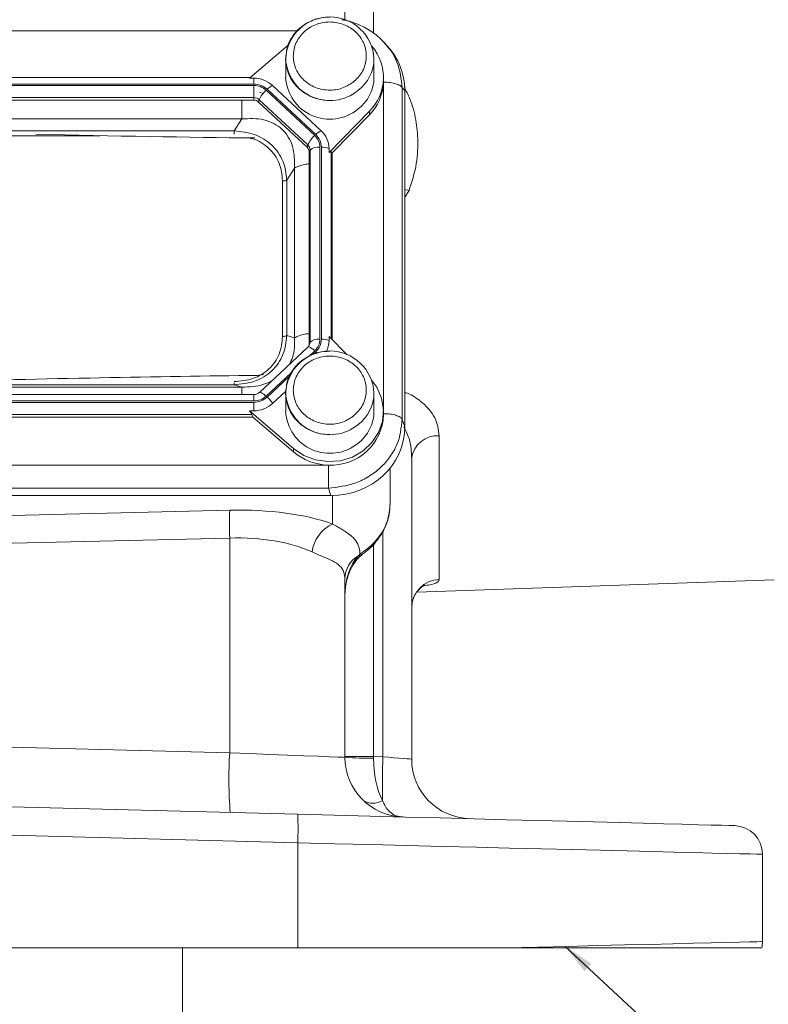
# Model space of a CAD drawing. Header units: inches. Extents: x 0.3 to 33.9, y 0.2 to 21.7.
# Tile 4 of 19: x 8.5 to 11.7, y 5.2 to 9.4. Entities that reach past the tile are written whole.
import ezdxf

# ---------------------------------------------------------------- set-up
doc = ezdxf.new("R2010")
doc.units = ezdxf.units.IN
doc.header["$MEASUREMENT"] = 0
doc.layers.add('SLD-0', color=7, linetype='Continuous', lineweight=15)
doc.dimstyles.new('SLDDIMSTYLE2', dxfattribs={"dimtxt": 0, "dimasz": 0.13, "dimexe": 0, "dimexo": 0.0625, "dimgap": 0, "dimtad": 0, "dimtih": 1, "dimtoh": 1, "dimdec": 0, "dimrnd": 1e-09, "dimzin": 0, "dimdsep": 46, "dimtxsty": 'Standard', "dimsah": 1, "dimcen": 0.09, "dimadec": 0, "dimazin": 0, "dimtfac": 0.13, "dimtdec": 0, "dimtofl": 0, "dimtmove": 0, "dimatfit": 3, "dimfxl": 1, "dimfrac": 2, "dimtolj": 1, "dimtzin": 0, "dimarcsym": 0})

msp = doc.modelspace()

# ---------------------------------------------------------------- linework, layer by layer
at = {"color": 8, "linetype": 'Continuous', "lineweight": 15}
for p, q in [((10.0296, 9.3144), (10.0296, 10.598)), ((9.7098, 9.3251), (6.6066, 9.3251)), ((10.0708, 7.7375), (10.0708, 9.1069)), ((8.8828, 8.8849), (7.4351, 8.8849)), ((9.8519, 8.0341), (9.8519, 8.8176)), ((10.1599, 8.6274), (10.1779, 8.6553)), ((9.759, 7.9612), (9.7827, 7.9834)), ((9.7755, 7.9685), (9.7871, 7.9793)), ((9.5795, 7.7936), (9.6841, 7.8913)), ((9.5838, 7.7895), (9.6761, 7.8757)), ((9.5272, 7.7734), (9.5272, 7.8003)), ((9.8577, 7.377), (9.8577, 7.2573)), ((10.0683, 7.229), (10.0683, 6.2819)), ((10.0296, 6.2829), (10.0296, 7.1733))]:
    msp.add_line(p, q, dxfattribs=at)
at = {"color": 7, "linetype": 'Continuous', "lineweight": 15}
for p, q in [((9.909, 9.3701), (9.909, 9.6186)), ((9.6715, 9.2653), (9.5093, 9.1265)), ((10.0742, 9.2741), (10.0692, 9.2798)), ((10.0867, 9.2626), (10.0753, 9.2751)), ((9.661, 9.2077), (9.661, 9.1296)), ((10.031, 9.1296), (10.031, 9.2077)), ((9.512, 9.1288), (6.8049, 9.1288)), ((9.5093, 9.1265), (9.5272, 9.1265)), ((9.5272, 9.1265), (9.5272, 9.1018)), ((10.071, 9.1152), (10.071, 9.1296)), ((9.5272, 9.1018), (6.7897, 9.1018)), ((9.5272, 9.0961), (6.7897, 9.0961)), ((9.5272, 9.0451), (9.5272, 9.0961)), ((9.7871, 8.8902), (9.5838, 9.08)), ((9.8098, 8.906), (9.6065, 9.0958)), ((10.0709, 9.11), (10.071, 9.1152)), ((10.1496, 7.6964), (10.1496, 9.0863)), ((10.1599, 9.0749), (10.1496, 9.0863)), ((9.5272, 9.0451), (6.7897, 9.0451)), ((9.5272, 9.0345), (9.5272, 9.0451)), ((9.5666, 9.0623), (9.5508, 9.0674)), ((9.7827, 8.8861), (9.5795, 9.0759)), ((10.1599, 7.6656), (10.1599, 9.0749)), ((9.5272, 9.0345), (6.7897, 9.0345)), ((9.5477, 9.0265), (9.5502, 9.0362)), ((9.751, 8.8368), (9.5477, 9.0265)), ((9.7535, 8.8464), (9.5502, 9.0362)), ((9.8427, 8.8153), (10.0118, 8.9876)), ((9.8555, 8.814), (10.0118, 8.9733)), ((10.0118, 8.9876), (10.0118, 8.9733)), ((9.477, 8.9555), (6.8399, 8.9555)), ((9.445, 8.9057), (9.477, 8.9555)), ((9.445, 8.9057), (6.8719, 8.9057)), ((9.751, 8.8368), (9.7535, 8.8464)), ((9.8044, 8.0322), (9.8044, 8.8373)), ((9.8105, 8.0322), (9.8105, 8.8373)), ((9.7595, 8.8176), (9.763, 8.8249)), ((9.7595, 8.0125), (9.7595, 8.8176)), ((9.763, 8.0197), (9.763, 8.8249)), ((9.8427, 8.8153), (9.8427, 8.8319)), ((9.8555, 8.814), (9.8519, 8.8176)), ((9.8555, 8.0304), (9.8555, 8.814)), ((9.6658, 8.6995), (9.6979, 8.7493)), ((9.6979, 8.0378), (9.6979, 8.7493)), ((9.6477, 8.044), (9.6477, 8.6957)), ((9.6658, 8.0478), (9.6658, 8.6995)), ((9.6658, 8.0478), (9.6979, 8.0378)), ((9.76, 8.0069), (9.7576, 7.9998)), ((9.7599, 8.0067), (9.7594, 8.0058)), ((9.7595, 8.0125), (9.763, 8.0197)), ((9.8427, 8.0434), (9.8427, 8.0268)), ((9.9185, 7.9662), (9.8427, 8.0434)), ((9.7541, 7.999), (9.5508, 7.8092)), ((9.5415, 7.8804), (9.5684, 7.8849)), ((6.8719, 7.8416), (9.445, 7.8416)), ((8.8416, 7.8697), (8.813, 7.8692)), ((9.477, 7.8316), (9.445, 7.8416)), ((9.5272, 7.8003), (6.7897, 7.8003)), ((6.8399, 7.8316), (9.477, 7.8316)), ((9.6065, 7.7629), (9.6611, 7.8139)), ((9.661, 7.8073), (9.661, 7.7292)), ((10.031, 7.7292), (10.031, 7.8073)), ((6.7897, 7.7734), (9.5272, 7.7734)), ((6.7897, 7.7676), (9.5272, 7.7676)), ((9.5272, 7.7676), (9.5272, 7.7322)), ((9.5093, 7.7322), (9.694, 7.5743)), ((9.5272, 7.7322), (9.5093, 7.7322)), ((10.071, 7.7148), (10.071, 7.7292)), ((6.7936, 7.706), (9.5233, 7.706)), ((6.7975, 7.7166), (9.5194, 7.7166)), ((9.5194, 7.7166), (9.5233, 7.706)), ((9.694, 7.56), (9.5233, 7.706)), ((10.1496, 7.6964), (10.1599, 7.6656)), ((10.3048, 7.0249), (10.3048, 7.6278)), ((9.694, 7.5743), (9.694, 7.56)), ((10.189, 6.2724), (10.189, 7.5339)), ((6.4799, 7.505), (9.837, 7.505)), ((10.099, 7.4836), (10.099, 7.4923)), ((10.099, 7.3433), (10.099, 7.4836)), ((6.4766, 7.4077), (9.8403, 7.4077)), ((9.8507, 7.3769), (9.8403, 7.4077)), ((6.4662, 7.3769), (9.8507, 7.3769)), ((9.4264, 7.3156), (8.159, 7.2852)), ((8.159, 7.1686), (9.4264, 7.199)), ((9.4264, 7.199), (9.4264, 6.2987)), ((9.9723, 7.1311), (9.967, 7.126)), ((9.909, 6.2797), (9.909, 7.0274)), ((10.2107, 6.972), (11.7076, 7.0243)), ((9.4264, 6.2987), (8.159, 6.3319)), ((10.0296, 6.2829), (9.909, 6.2829)), ((10.0683, 6.2819), (10.0296, 6.2829)), ((9.7113, 6.0414), (8.159, 6.082)), ((8.159, 5.9621), (9.7113, 5.9214)), ((9.7113, 5.9214), (9.7113, 5.4808)), ((11.659, 5.5073), (11.659, 5.8735)), ((9.7113, 5.4808), (8.159, 5.4808)), ((9.2293, 4.5158), (9.2293, 5.4808)), ((10.5824, 5.4808), (9.7113, 5.4808))]:
    msp.add_line(p, q, dxfattribs=at)
at = {"color": 8, "linetype": 'Continuous', "lineweight": 15, "flags": 128}
for points in [[(10.1779, 8.6553), (10.1608, 8.6596), (10.1599, 8.6598)], [(9.7871, 7.9793), (9.7903, 7.9762), (9.7935, 7.973), (9.7935, 7.9729)], [(9.5508, 7.8092), (9.5516, 7.8097), (9.5537, 7.8101), (9.5567, 7.8094), (9.5604, 7.8079), (9.5646, 7.8054), (9.5693, 7.8022), (9.5743, 7.7982), (9.5795, 7.7936)], [(10.034, 7.1826), (10.0361, 7.1803), (10.0363, 7.1799)], [(9.9723, 7.1311), (9.9791, 7.1301), (9.9841, 7.1318), (9.9841, 7.1318)]]:
    msp.add_lwpolyline(points, dxfattribs=at)
at = {"color": 7, "linetype": 'Continuous', "lineweight": 15, "flags": 128}
for points in [[(9.694, 7.5743), (9.7367, 7.5455), (9.7855, 7.5268), (9.8377, 7.5193), (9.8902, 7.5232), (9.9404, 7.5385), (9.9853, 7.5643), (10.0226, 7.5991), (10.0502, 7.641), (10.0666, 7.6879), (10.0708, 7.7369), (10.0627, 7.7856), (10.0427, 7.8311), (10.0222, 7.8597)], [(9.909, 6.2797), (9.9017, 6.28), (9.8801, 6.2809), (9.8449, 6.2822), (9.7969, 6.2841), (9.7377, 6.2865), (9.669, 6.2892), (9.5927, 6.2921), (9.511, 6.2954), (9.4264, 6.2987)], [(10.189, 6.2724), (10.1867, 6.2726), (10.1799, 6.2731), (10.1688, 6.274), (10.1539, 6.2751), (10.1357, 6.2766), (10.1148, 6.2782), (10.0921, 6.28), (10.0683, 6.2819)], [(11.5421, 5.9934), (11.5359, 5.9936), (11.5173, 5.9941), (11.4865, 5.9949), (11.4436, 5.996), (11.3889, 5.9974), (11.3229, 5.9992), (11.2458, 6.0012), (11.1583, 6.0035), (11.0609, 6.006), (10.9543, 6.0088), (10.8392, 6.0118), (10.7162, 6.015), (10.5864, 6.0184), (10.4504, 6.022), (10.3092, 6.0257), (10.1637, 6.0295), (10.0149, 6.0334), (9.8638, 6.0374), (9.7113, 6.0414)], [(9.7113, 5.9214), (9.8654, 5.9176), (10.0183, 5.9138), (10.169, 5.9101), (10.3167, 5.9065), (10.4605, 5.903), (10.5994, 5.8995), (10.7328, 5.8963), (10.8598, 5.8931), (10.9796, 5.8902), (11.0916, 5.8874), (11.195, 5.8849), (11.2892, 5.8826), (11.3737, 5.8805), (11.448, 5.8787), (11.5117, 5.8771), (11.5643, 5.8758), (11.6055, 5.8748), (11.6351, 5.874), (11.653, 5.8736), (11.659, 5.8735)], [(11.659, 5.5073), (11.6529, 5.5071), (11.6347, 5.5067), (11.6046, 5.5059), (11.5626, 5.5049), (11.5091, 5.5036), (11.4443, 5.502), (11.3688, 5.5001), (11.2828, 5.498), (11.187, 5.4956), (11.0819, 5.4931), (10.9682, 5.4903), (10.8466, 5.4873), (10.7177, 5.4841), (10.5824, 5.4808)]]:
    msp.add_lwpolyline(points, dxfattribs=at)
at = {"color": 7, "linetype": 'Continuous', "lineweight": 15}
for centre, radius, start, end in [((9.846, 9.1983), 0.1852, 2.9034, 177.0966), ((9.8702, 9.1295), 0.2005, 314.9712, 40.6627), ((9.5278, 9.0102), 0.1163, 47.41, 90.3068), ((9.8462, 9.14), 0.1856, 183.2175, 309.1893), ((9.863, 9.1308), 0.168, 306.7392, 359.5855), ((9.6366, 9.0285), 0.0737, 114.0485, 135.7259), ((9.8679, 9.1166), 0.2031, 315.1299, 357.2497), ((9.5274, 9.0113), 0.0338, 47.4107, 90.3063), ((9.65, 8.9933), 0.1086, 130.5234, 156.7764), ((9.5273, 9.0044), 0.0301, 47.4102, 90.3066), ((9.8533, 8.8035), 0.1086, 130.5235, 156.7764), ((9.8399, 8.8387), 0.0737, 114.0488, 135.7256), ((9.7413, 8.8313), 0.1014, 0.3768, 47.4753), ((9.7332, 8.8174), 0.0262, 0.3771, 47.475), ((9.7336, 8.8247), 0.0294, 0.3771, 47.4751), ((9.7973, 8.7858), 0.052, 82.2094, 131.2633), ((9.8126, 8.751), 0.0863, 69.6238, 91.4048), ((9.7338, 8.0125), 0.0256, 330.8805, 359.9096), ((9.7973, 7.9806), 0.052, 82.2101, 131.2626), ((9.8126, 7.9459), 0.0863, 69.6236, 91.4044), ((9.7434, 8.027), 0.0993, 331.3869, 359.8971), ((9.846, 7.7979), 0.1852, 2.9035, 177.0965), ((9.7567, 7.9955), 0.00441, 78.6955, 126.6388), ((9.5278, 7.8486), 0.1163, 269.6931, 312.5897), ((9.4813, 7.6789), 0.1508, 33.8556, 47.1911), ((9.8462, 7.7396), 0.1856, 183.2175, 309.1893), ((9.863, 7.7304), 0.168, 306.7393, 359.5855), ((9.8529, 7.7227), 0.2182, 266.7038, 357.9341), ((10.2964, 7.5197), 0.1084, 85.5614, 172.5016), ((9.8447, 7.7383), 0.2335, 229.8033, 268.1238), ((11.1564, 7.2573), 1.731, 178.0695, 181.9305), ((9.9201, 7.1209), 0.15, 114.5912, 172.4368), ((10.0241, 7.026), 0.1152, 119.7199, 179.2746), ((10.3079, 6.906), 0.1189, 91.5049, 179.541), ((11.22, 6.1894), 1.7969, 176.5122, 184.4876), ((10.159, 6.2797), 0.25, 180, 268.5), ((10.0001, 7.4567), 1.1805, 265.5721, 271.428), ((15.2728, 6.1334), 5.2066, 178.3662, 180.3831), ((10.439, 6.2724), 0.25, 180, 268.5), ((10.027, 6.1608), 0.0736, 234.6842, 302.316), ((8.5647, 5.9814), 1.1482, 357.0056, 2.9944), ((11.539, 5.8735), 0.12, 0, 88.5), ((11.539, 5.5073), 0.12, 347.2426, 0)]:
    msp.add_arc(centre, radius, start, end, dxfattribs=at)
at = {"color": 8, "linetype": 'Continuous', "lineweight": 15}
for centre, radius, start, end in [((9.8462, 9.2181), 0.1856, 183.2176, 309.1893), ((9.863, 9.2089), 0.168, 306.7393, 359.5855), ((9.7342, 8.0198), 0.0288, 332.9779, 359.9035), ((9.7386, 7.9433), 0.0596, 42.2432, 71.4608), ((9.8462, 7.8177), 0.1856, 183.2176, 309.1892), ((9.863, 7.8085), 0.168, 306.7394, 359.5854), ((9.9712, 7.138), 0.0128, 250.8372, 306.5104)]:
    msp.add_arc(centre, radius, start, end, dxfattribs=at)
at = {"color": 7, "linetype": 'Continuous', "lineweight": 15}
for centre, major_axis, ratio, start_param, end_param in [((9.8411, 9.0659), (0.313, 0.0656), 0.927683, 6.091166, 6.782759), ((7.5841, 9.0317), (3.4384, -0.1121), 0.032567, 5.01757, 5.315642), ((9.8105, 8.7728), (0.0413, 0.0448), 0.170211, 6.275096, 6.798785), ((7.5841, 7.7245), (3.4384, 0.1121), 0.032567, 0.964148, 1.401772), ((9.4742, 7.7526), (0.0452, -0.0412), 0.184584, 0.341071, 0.86476), ((9.8411, 7.6746), (0.313, -0.0656), 0.927683, 4.934566, 6.475204), ((9.4046, 7.0751), (0.6249, 0.0274), 0.383235, 0.743044, 1.519084), ((9.409, 6.9584), (0.4998, 0.0303), 0.478472, 0.730819, 1.506859), ((10.034, 6.9533), (0, 0.2045), 0.611254, 0.565139, 1.570796), ((10.159, 6.2797), (0.0065, 0.2499), 0.517444, 1.596976, 2.39489), ((10.034, 6.283), (0.0033, 0.25), 0.017441, 1.571481, 1.596748)]:
    msp.add_ellipse(centre, major_axis=major_axis, ratio=ratio, start_param=start_param, end_param=end_param, dxfattribs=at)
for points, knots in [([(9.846, 9.3825), (9.8304, 9.3815), (9.8085, 9.3801), (9.7778, 9.3708), (9.7528, 9.3598), (9.7257, 9.3418), (9.7009, 9.3181), (9.6805, 9.2884), (9.6667, 9.257), (9.6641, 9.2353), (9.6629, 9.226)], [0, 0, 0, 0, 0.172922, 0.24239, 0.357805, 0.478298, 0.608473, 0.746039, 0.890792, 1, 1, 1, 1]), ([(10.0755, 9.2748), (10.0595, 9.2904), (10.0275, 9.3215), (9.9679, 9.3523), (9.9234, 9.3686), (9.8992, 9.3707), (9.8969, 9.3709)], [0, 0, 0, 0, 0.3268975, 0.650242, 0.9669446, 1, 1, 1, 1]), ([(9.9431, 9.1088), (9.927, 9.0989), (9.9021, 9.0836), (9.8625, 9.0762), (9.831, 9.0759), (9.8001, 9.0818), (9.7632, 9.0966), (9.7249, 9.1262), (9.7011, 9.167), (9.6928, 9.2037), (9.6926, 9.2331), (9.6989, 9.2619), (9.7147, 9.2964), (9.7464, 9.3321), (9.7901, 9.3543), (9.8294, 9.3621), (9.8609, 9.3623), (9.8918, 9.3565), (9.9287, 9.3417), (9.967, 9.3121), (9.9908, 9.2713), (9.9991, 9.2346), (9.9993, 9.2052), (9.993, 9.1764), (9.9776, 9.1415), (9.9567, 9.1217), (9.9431, 9.1088)], [0, 0, 0, 0, 0.059864, 0.09209, 0.125, 0.15791, 0.190136, 0.25, 0.309864, 0.34209, 0.375, 0.40791, 0.440136, 0.5, 0.559864, 0.59209, 0.625, 0.65791, 0.690136, 0.75, 0.809864, 0.84209, 0.875, 0.90791, 0.940136, 1, 1, 1, 1]), ([(9.6629, 9.226), (9.6622, 9.2223), (9.659, 9.205), (9.6632, 9.1737), (9.6757, 9.1352), (9.6971, 9.1015), (9.7245, 9.0741), (9.7534, 9.0552), (9.7811, 9.0433), (9.811, 9.0348), (9.8329, 9.0336), (9.846, 9.0328)], [0, 0, 0, 0, 0.037859, 0.17936, 0.314263, 0.447853, 0.578028, 0.697803, 0.786791, 0.873474, 1, 1, 1, 1]), ([(9.5272, 9.1018), (9.5378, 9.1008), (9.559, 9.0988), (9.5755, 9.0862), (9.5838, 9.08)], [0, 0, 0, 0, 0.499999, 1, 1, 1, 1]), ([(9.5272, 9.0961), (9.537, 9.0952), (9.5565, 9.0933), (9.5718, 9.0817), (9.5795, 9.0759)], [0, 0, 0, 0, 0.4999995, 1, 1, 1, 1]), ([(10.1496, 9.0863), (10.147, 9.0895), (10.1419, 9.096), (10.1232, 9.1037), (10.0988, 9.1089), (10.0802, 9.1096), (10.0709, 9.11)], [0, 0, 0, 0, 0.250002, 0.500002, 0.75, 1, 1, 1, 1]), ([(9.6979, 8.7493), (9.698, 8.7802), (9.6981, 8.826), (9.6736, 8.8803), (9.6468, 8.9136), (9.6115, 8.9382), (9.5551, 8.9595), (9.5085, 8.9571), (9.477, 8.9555)], [0, 0, 0, 0, 0.257397, 0.381602, 0.5, 0.618394, 0.742603, 1, 1, 1, 1]), ([(9.6658, 8.6995), (9.6628, 8.7263), (9.6581, 8.7667), (9.631, 8.8149), (9.6037, 8.8466), (9.5696, 8.8722), (9.5178, 8.8978), (9.474, 8.9025), (9.445, 8.9057)], [0, 0, 0, 0, 0.248978, 0.37606, 0.5, 0.623945, 0.751023, 1, 1, 1, 1]), ([(9.7827, 8.8861), (9.789, 8.879), (9.8014, 8.8647), (9.8034, 8.8465), (9.8044, 8.8373)], [0, 0, 0, 0, 0.5000012, 1, 1, 1, 1]), ([(9.7871, 8.8902), (9.7938, 8.8825), (9.8072, 8.867), (9.8094, 8.8472), (9.8105, 8.8373)], [0, 0, 0, 0, 0.500002, 1, 1, 1, 1]), ([(9.6477, 8.6957), (9.6495, 8.6958), (9.6532, 8.6959), (9.6583, 8.6967), (9.6627, 8.6979), (9.6648, 8.699), (9.6658, 8.6995)], [0, 0, 0, 0, 0.249999, 0.499999, 0.749994, 1, 1, 1, 1]), ([(9.445, 7.8416), (9.474, 7.8442), (9.5178, 7.8482), (9.5696, 7.8732), (9.6037, 7.8986), (9.631, 7.9305), (9.6581, 7.9792), (9.6628, 8.0205), (9.6658, 8.0478)], [0, 0, 0, 0, 0.248977, 0.376059, 0.5, 0.623945, 0.751023, 1, 1, 1, 1]), ([(9.445, 7.8548), (9.4719, 7.8571), (9.5125, 7.8605), (9.5607, 7.8833), (9.5921, 7.9067), (9.6172, 7.936), (9.6416, 7.981), (9.6452, 8.0189), (9.6477, 8.044)], [0, 0, 0, 0, 0.250062, 0.376147, 0.5, 0.62379, 0.749939, 1, 1, 1, 1]), ([(9.6477, 8.044), (9.6495, 8.0441), (9.6532, 8.0442), (9.6583, 8.045), (9.6627, 8.0461), (9.6648, 8.0472), (9.6658, 8.0478)], [0, 0, 0, 0, 0.249999, 0.499998, 0.750005, 1, 1, 1, 1]), ([(9.6754, 7.9256), (9.6806, 7.9354), (9.6996, 7.971), (9.6986, 8.0097), (9.6979, 8.0378)], [0, 0, 0, 0, 0.276861, 1, 1, 1, 1]), ([(9.8044, 8.0322), (9.8034, 8.023), (9.8014, 8.0047), (9.789, 7.9905), (9.7827, 7.9834)], [0, 0, 0, 0, 0.500001, 1, 1, 1, 1]), ([(9.8105, 8.0322), (9.8094, 8.0223), (9.8072, 8.0025), (9.7938, 7.987), (9.7871, 7.9793)], [0, 0, 0, 0, 0.500001, 1, 1, 1, 1]), ([(9.846, 7.9821), (9.8304, 7.9811), (9.8085, 7.9797), (9.7778, 7.9704), (9.7528, 7.9594), (9.7257, 7.9414), (9.7009, 7.9177), (9.6805, 7.888), (9.6667, 7.8567), (9.6641, 7.8349), (9.6629, 7.8256)], [0, 0, 0, 0, 0.172922, 0.24239, 0.357805, 0.478298, 0.608474, 0.746039, 0.890792, 1, 1, 1, 1]), ([(9.9431, 7.7085), (9.927, 7.6985), (9.9021, 7.6832), (9.8625, 7.6759), (9.831, 7.6756), (9.8001, 7.6815), (9.7632, 7.6962), (9.7249, 7.7259), (9.7011, 7.7666), (9.6928, 7.8033), (9.6926, 7.8327), (9.6989, 7.8616), (9.7147, 7.896), (9.7464, 7.9318), (9.7901, 7.954), (9.8294, 7.9618), (9.8609, 7.962), (9.8918, 7.9561), (9.9287, 7.9414), (9.967, 7.9117), (9.9908, 7.8709), (9.9991, 7.8343), (9.9993, 7.8048), (9.993, 7.776), (9.9776, 7.7412), (9.9567, 7.7213), (9.9431, 7.7085)], [0, 0, 0, 0, 0.059864, 0.09209, 0.125, 0.15791, 0.190136, 0.25, 0.309864, 0.34209, 0.375, 0.40791, 0.440136, 0.5, 0.559864, 0.59209, 0.625, 0.65791, 0.690136, 0.75, 0.809864, 0.84209, 0.875, 0.90791, 0.940136, 1, 1, 1, 1]), ([(9.477, 7.8316), (9.5088, 7.8325), (9.5526, 7.8338), (9.5918, 7.8525), (9.6027, 7.8576)], [0, 0, 0, 0, 0.72314, 1, 1, 1, 1]), ([(9.5507, 7.8093), (9.5505, 7.8091), (9.5491, 7.8073), (9.5449, 7.8047), (9.5385, 7.8018), (9.5324, 7.8005), (9.5285, 7.8004), (9.5272, 7.8003)], [0, 0, 0, 0, 0.032115, 0.319528, 0.567073, 0.852745, 1, 1, 1, 1]), ([(9.6629, 7.8256), (9.6622, 7.8219), (9.659, 7.8046), (9.6632, 7.7734), (9.6757, 7.7349), (9.6971, 7.7011), (9.7245, 7.6737), (9.7534, 7.6549), (9.7811, 7.6429), (9.811, 7.6344), (9.8329, 7.6332), (9.846, 7.6325)], [0, 0, 0, 0, 0.03786, 0.17936, 0.314263, 0.447853, 0.578028, 0.697803, 0.786791, 0.873474, 1, 1, 1, 1]), ([(9.5795, 7.7936), (9.5718, 7.7878), (9.5565, 7.7762), (9.537, 7.7743), (9.5272, 7.7734)], [0, 0, 0, 0, 0.5, 1, 1, 1, 1]), ([(9.5838, 7.7895), (9.5755, 7.7833), (9.559, 7.7707), (9.5378, 7.7687), (9.5272, 7.7676)], [0, 0, 0, 0, 0.5, 1, 1, 1, 1]), ([(10.0709, 7.7201), (10.0802, 7.7198), (10.0988, 7.7191), (10.1232, 7.7138), (10.1419, 7.7061), (10.147, 7.6996), (10.1496, 7.6964)], [0, 0, 0, 0, 0.2500005, 0.5000001, 0.7500002, 1, 1, 1, 1]), ([(9.8403, 7.4077), (9.8793, 7.4123), (9.9394, 7.4194), (10.0112, 7.4561), (10.0601, 7.4932), (10.0997, 7.5387), (10.1385, 7.6052), (10.1452, 7.6606), (10.1496, 7.6964)], [0, 0, 0, 0, 0.240418, 0.371173, 0.5, 0.62883, 0.759581, 1, 1, 1, 1]), ([(9.8403, 7.4077), (9.8403, 7.4133), (9.8403, 7.4245), (9.8403, 7.4497), (9.8403, 7.4778), (9.8403, 7.4958), (9.8403, 7.5049)], [0, 0, 0, 0, 0.250001, 0.5, 0.749999, 1, 1, 1, 1]), ([(10.099, 7.3433), (10.0964, 7.3179), (10.0912, 7.2673), (10.061, 7.214), (10.0388, 7.1883), (10.034, 7.1826)], [0, 0, 0, 0, 0.440118, 0.8775, 1, 1, 1, 1]), ([(10.0355, 7.1806), (10.0421, 7.1881), (10.0607, 7.2094), (10.081, 7.249), (10.0964, 7.2962), (10.0977, 7.3273), (10.0984, 7.3425)], [0, 0, 0, 0, 0.167071, 0.471925, 0.742772, 1, 1, 1, 1]), ([(9.9723, 7.1311), (9.9716, 7.1401), (9.9699, 7.1609), (9.9567, 7.1881), (9.9324, 7.2122), (9.8995, 7.2337), (9.8717, 7.2494), (9.8577, 7.2573)], [0, 0, 0, 0, 0.171643, 0.396296, 0.624261, 0.810867, 1, 1, 1, 1]), ([(10.034, 7.1826), (10.0328, 7.1814), (10.0149, 7.1618), (9.9929, 7.146), (9.9723, 7.1311)], [0, 0, 0, 0, 0.061953, 1, 1, 1, 1]), ([(9.7714, 7.1406), (9.7875, 7.1336), (9.82, 7.1195), (9.8596, 7.1027), (9.8897, 7.0831), (9.9064, 7.0587), (9.9082, 7.037), (9.909, 7.0274)], [0, 0, 0, 0, 0.191641, 0.387773, 0.602568, 0.823877, 1, 1, 1, 1]), ([(9.9839, 7.1321), (9.9884, 7.1354), (10.0069, 7.149), (10.0254, 7.165), (10.036, 7.1797), (10.0363, 7.1801)], [0, 0, 0, 0, 0.237392, 0.979114, 1, 1, 1, 1]), ([(9.909, 6.9533), (9.9092, 6.9614), (9.9098, 6.9876), (9.9177, 7.0298), (9.9358, 7.0752), (9.9569, 7.1077), (9.9732, 7.1226), (9.9788, 7.1277)], [0, 0, 0, 0, 0.127372, 0.408302, 0.66495, 0.88504, 1, 1, 1, 1]), ([(9.9767, 7.126), (9.9786, 7.1276), (9.9808, 7.1297), (9.9835, 7.1313), (9.984, 7.1316)], [0, 0, 0, 0, 0.806619, 1, 1, 1, 1]), ([(10.1902, 6.9097), (10.19, 6.9144), (10.1894, 6.9299), (10.1981, 6.9539), (10.2125, 6.977), (10.2285, 6.9922), (10.2404, 6.9997), (10.2457, 7.002), (10.2451, 7.0017), (10.2449, 7.0017)], [0, 0, 0, 0, 0.092944, 0.308959, 0.496638, 0.663137, 0.809327, 0.942217, 1, 1, 1, 1]), ([(10.189, 6.2724), (10.1891, 6.265), (10.1892, 6.2576), (10.1892, 6.2608), (10.1892, 6.2608)], [0, 0, 0, 0, 0.99997, 1, 1, 1, 1]), ([(10.0663, 6.0986), (10.0747, 6.0817), (10.0836, 6.0635), (10.1035, 6.0453), (10.1166, 6.0372), (10.1326, 6.0322), (10.1413, 6.0307), (10.1462, 6.0302), (10.1489, 6.03), (10.1504, 6.0299), (10.1513, 6.0298), (10.1517, 6.0298), (10.152, 6.0298), (10.1521, 6.0298), (10.1523, 6.0298), (10.1524, 6.0298)], [0, 0, 0, 0, 0.426251, 0.457293, 0.712383, 0.842295, 0.912355, 0.951016, 0.972553, 0.984601, 0.991356, 0.995145, 0.996107, 0.996742, 1, 1, 1, 1]), ([(11.656, 5.4808), (11.6532, 5.4808), (11.6479, 5.4808), (11.6057, 5.4808), (11.5418, 5.4808), (11.4538, 5.4808), (11.3426, 5.4808), (11.2102, 5.4808), (11.0428, 5.4808), (10.8364, 5.4808), (10.6671, 5.4808), (10.5824, 5.4808)], [0, 0, 0, 0, 0.110362, 0.213754, 0.317476, 0.420866, 0.524226, 0.627917, 0.731274, 0.865638, 1, 1, 1, 1])]:
    msp.add_open_spline(points, degree=3, knots=knots, dxfattribs=at)
at = {"color": 8, "linetype": 'Continuous', "lineweight": 15}
for points, knots in [([(10.1496, 9.0863), (10.145, 9.123), (10.138, 9.1798), (10.1045, 9.2415), (10.0824, 9.2652), (10.0742, 9.2741)], [0, 0, 0, 0, 0.535497, 0.826735, 1, 1, 1, 1]), ([(10.1779, 8.6553), (10.1885, 8.6883), (10.21, 8.7552), (10.2176, 8.8558), (10.2084, 8.9519), (10.1884, 9.0292), (10.1656, 9.0737), (10.157, 9.0904)], [0, 0, 0, 0, 0.235388, 0.478107, 0.675595, 0.878692, 1, 1, 1, 1]), ([(9.477, 8.9555), (9.477, 8.9641), (9.477, 8.9814), (9.477, 9.0091), (9.477, 9.027), (9.477, 9.0345)], [0, 0, 0, 0, 0.368963, 0.737928, 1, 1, 1, 1]), ([(9.445, 8.8913), (9.445, 8.8928), (9.445, 8.8961), (9.445, 8.9011), (9.445, 8.9042), (9.445, 8.9057)], [0, 0, 0, 0, 0.289888, 0.644936, 1, 1, 1, 1]), ([(9.6477, 8.6957), (9.6452, 8.7209), (9.6416, 8.7587), (9.6172, 8.8037), (9.5922, 8.8332), (9.5605, 8.8559), (9.534, 8.871), (9.5173, 8.8733), (9.514, 8.8737)], [0, 0, 0, 0, 0.319941, 0.481261, 0.639724, 0.798107, 0.959508, 1, 1, 1, 1]), ([(9.6979, 8.7493), (9.7038, 8.7524), (9.7157, 8.7586), (9.7376, 8.7648), (9.7535, 8.7669), (9.7595, 8.7677)], [0, 0, 0, 0, 0.383143, 0.766285, 1, 1, 1, 1]), ([(9.6979, 8.0378), (9.7038, 8.0408), (9.7157, 8.047), (9.7376, 8.0532), (9.7535, 8.0553), (9.7595, 8.0561)], [0, 0, 0, 0, 0.383142, 0.766285, 1, 1, 1, 1]), ([(9.445, 7.8416), (9.445, 7.842), (9.445, 7.8429), (9.445, 7.8456), (9.445, 7.8481), (9.445, 7.8493)], [0, 0, 0, 0, 0.355062, 0.710113, 1, 1, 1, 1]), ([(9.477, 7.8003), (9.477, 7.8024), (9.477, 7.8122), (9.477, 7.8241), (9.477, 7.8291), (9.477, 7.8316)], [0, 0, 0, 0, 0.1169133, 0.5584565, 1, 1, 1, 1]), ([(10.3048, 7.6278), (10.3012, 7.6529), (10.2958, 7.6911), (10.2624, 7.7397), (10.2379, 7.7638), (10.2061, 7.7876), (10.1854, 7.8026), (10.1609, 7.8085), (10.1599, 7.8087)], [0, 0, 0, 0, 0.362179, 0.550651, 0.738841, 0.760501, 0.990963, 1, 1, 1, 1]), ([(10.1564, 7.6649), (10.1651, 7.6473), (10.1859, 7.6051), (10.1878, 7.56), (10.189, 7.5339)], [0, 0, 0, 0, 0.41874, 1, 1, 1, 1]), ([(10.2455, 6.9995), (10.2547, 7.0011), (10.2823, 7.0058), (10.3011, 7.0148), (10.3038, 7.0222), (10.3048, 7.0249)], [0, 0, 0, 0, 0.240214, 0.724272, 1, 1, 1, 1])]:
    msp.add_open_spline(points, degree=3, knots=knots, dxfattribs=at)

# ---------------------------------------------------------------- leaders
at = {"layer": 'SLD-0'}
msp.add_leader([(10.8326, 5.4869), (12.5004, 3.937), (12.7504, 3.937)], dimstyle='SLDDIMSTYLE2', dxfattribs=at)

doc.saveas('drawing.dxf')
